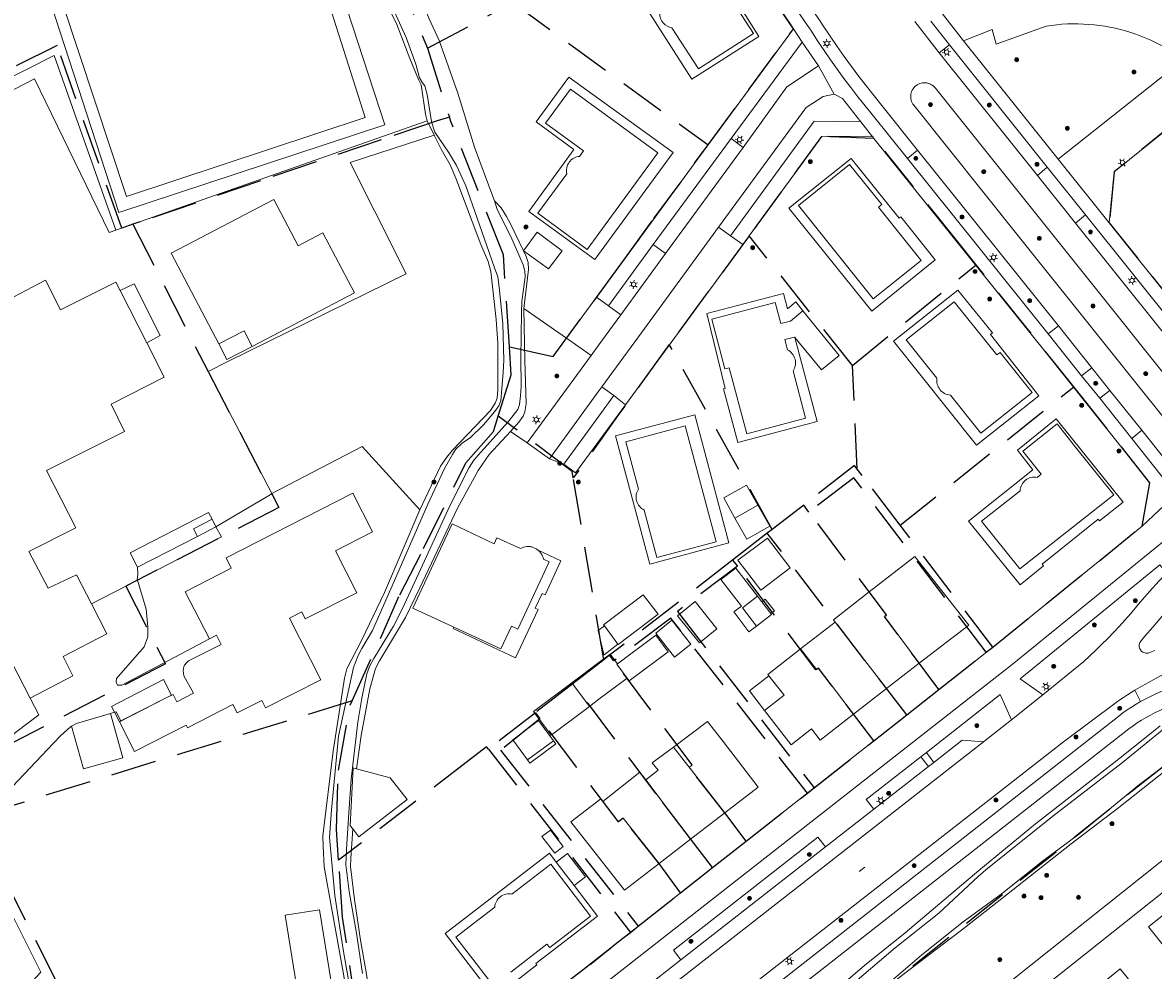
# Model space of a CAD drawing. Header units: metres. Extents: x 89872 to 94585, y 463299 to 469000.
# Tile 143 of 256: x 91420 to 91577, y 465368 to 465500. Entities that reach past the tile are written whole.
import ezdxf
from ezdxf.enums import TextEntityAlignment as Align

# ---------------------------------------------------------------- set-up
doc = ezdxf.new("R2010")
doc.units = ezdxf.units.M
doc.linetypes.add('HIDDEN', pattern=[9.525, 6.35, -3.175])
doc.layers.get('0').update_dxf_attribs({"linetype": 'CONTINUOUS'})
for name, color, linetype, lineweight in [('B-WE-GR-BEPLANTING_CULTUUR-G', 251, 'CONTINUOUS', 13), ('B-WE-GR-BOOM-S', 251, 'CONTINUOUS', 13), ('B-WE-IE-TERREINAFSCHEIDING-G', 251, 'CONTINUOUS', 13), ('B-WE-KL-ET_LS_OV_LICHTMAST-S', 251, 'CONTINUOUS', 13), ('B-WE-OG-TOPOGRAFIE_BEBOUWING-GV', 251, 'CONTINUOUS', 13), ('B-WE-OG-TOPOGRAFIE_BEBOUWING_LUIFEL-GV', 251, 'CONTINUOUS', 13), ('B-WE-OG-TOPOGRAFIE_HUISNUMMER-T25', 251, 'CONTINUOUS', 13), ('B-WE-OG-TOPOGRAFIE_STRAATNAAM-T18', 251, 'CONTINUOUS', 13), ('B-WE-OG-TOPOGRAFIE_WATER-GV', 251, 'CONTINUOUS', 13), ('B-WE-VH-VERHARDING-GV', 251, 'CONTINUOUS', 13), ('B_OVERBOUWLIJN_LIJN_1', 251, 'CONTINUOUS', 13), ('K_BALUSTRADE_0', 251, 'CONTINUOUS', 13), ('Percelen', 10, 'HIDDEN', 25)]:
    doc.layers.add(name, color=color, linetype=linetype, lineweight=lineweight)
doc.styles.get("Standard").update_dxf_attribs({"font": 'isocp.shx'})

# ---------------------------------------------------------------- blocks, each defined once
blk = doc.blocks.new('Q_LICHTMAST')
for points in [[(-0.26, 0.15), (-0.52, 0.3)], [(0, 0.3), (0, 0.6)], [(0.26, 0.15), (0.52, 0.3)], [(-0.26, -0.15), (-0.52, -0.3)], [(0, -0.3), (0, -0.6)], [(0.26, -0.15), (0.52, -0.3)]]:
    blk.add_lwpolyline(points)
blk.add_circle((0, 0), 0.3)
blk = doc.blocks.new('Q_BOOM')
for radius in [0.27, 0.18, 0.09]:
    blk.add_circle((0, 0), radius)

msp = doc.modelspace()

# ---------------------------------------------------------------- linework, layer by layer
at = {"layer": 'B-WE-GR-BEPLANTING_CULTUUR-G'}
for p, q in [((91528.21, 465497.09), (91518.37, 465483.7)), ((91530.47, 465493.79), (91528.21, 465497.09)), ((91465.51, 465480.37), (91477.16, 465484.19)), ((91518.37, 465483.7), (91520.01, 465482.45)), ((91516.62, 465471.39), (91518.27, 465470.21)), ((91575.18, 465405.55), (91574.4, 465407.13))]:
    msp.add_line(p, q, dxfattribs=at)
for points in [[(91520.01, 465482.45), (91526.08, 465490.9), (91530.47, 465493.79)], [(91532.66, 465489.87), (91531.15, 465489.55), (91528.77, 465488.03), (91516.62, 465471.39)], [(91536.37, 465486.03), (91533.8, 465489.25), (91532.66, 465489.87)], [(91518.27, 465470.21), (91529.87, 465486.11), (91536.37, 465486.03)], [(91468.83, 465473.78), (91473.27, 465464.94), (91448.5, 465452.78), (91445.77, 465451.38), (91454.6, 465434.44)], [(91446.87, 465429.8), (91447.64, 465428.4), (91435.97, 465422.4)]]:
    msp.add_lwpolyline(points, dxfattribs=at)
at = {"layer": 'B-WE-IE-TERREINAFSCHEIDING-G'}
for p, q in [((91465.51, 465480.37), (91468.83, 465473.78)), ((91495.52, 465455.98), (91489.58, 465460.13)), ((91487.75, 465443.06), (91490.03, 465441.49)), ((91493.13, 465439.24), (91495.12, 465438.51)), ((91432.21, 465403.9), (91432.78, 465404.07))]:
    msp.add_line(p, q, dxfattribs=at)
for points in [[(91434.46, 465475.67), (91467.56, 465486.62), (91456.91, 465520.06), (91423.43, 465508.98), (91434.46, 465475.67)], [(91432.99, 465471), (91432.05, 465470.67), (91421.67, 465492.01), (91406.24, 465484.04)], [(91454.6, 465434.44), (91467.15, 465440.94), (91475.17, 465432.19)], [(91435.99, 465424.22), (91436, 465423.23), (91435.95, 465422.45), (91435.97, 465422.4)], [(91445.95, 465414.25), (91433.79, 465407.84), (91433.18, 465407.84), (91433, 465408.24), (91433.07, 465408.75), (91436.88, 465413.14), (91437.43, 465414.56), (91437.39, 465415.92), (91437.19, 465418.36), (91435.97, 465422.4)], [(91421.08, 465406.04), (91422.29, 465403.71), (91410.4, 465394.74), (91405.06, 465391), (91396.25, 465401.78), (91394.5, 465403.22), (91391.49, 465401.72)], [(91432.78, 465404.07), (91433, 465404.13), (91433.67, 465402.86)], [(91438.51, 465325.75), (91436.29, 465329.79), (91436.08, 465330.45), (91435.89, 465331.13), (91435.72, 465331.8), (91435.57, 465332.49), (91435.45, 465333.18), (91435.35, 465333.87), (91435.27, 465334.56), (91435.34, 465338.2), (91437.84, 465339.24), (91424.37, 465365.46), (91421.06, 465361.84), (91419.19, 465364.35), (91422.54, 465368.01), (91414.87, 465383.28), (91412.25, 465381.84), (91410.39, 465385.13), (91424.32, 465399.78), (91425.31, 465400.81), (91426.66, 465402.04), (91426.84, 465402.14)]]:
    msp.add_lwpolyline(points, dxfattribs=at)
at = {"layer": 'B-WE-OG-TOPOGRAFIE_BEBOUWING-GV'}
for p, q in [((91447.26, 465455.19), (91450.76, 465457.02)), ((91527.19, 465456.15), (91527.22, 465456.11)), ((91523.73, 465429.92), (91522.08, 465432.83)), ((91446.87, 465429.8), (91446.33, 465430.87)), ((91518.87, 465431), (91520.52, 465428.1)), ((91444.29, 465428.48), (91446.87, 465429.8)), ((91520.52, 465428.1), (91523.73, 465429.92)), ((91522.6, 465419.41), (91522.02, 465420.17)), ((91474.19, 465418.54), (91479.88, 465415.89)), ((91513.37, 465419.43), (91510.93, 465417.47)), ((91523.86, 465417.76), (91522.6, 465419.41)), ((91500.66, 465416.21), (91500.77, 465416.06)), ((91507.89, 465415.07), (91510.48, 465411.74)), ((91532.81, 465416.59), (91528, 465412.86)), ((91539.91, 465407.35), (91532.81, 465416.59)), ((91539.91, 465407.35), (91544.47, 465410.89)), ((91503.93, 465408.82), (91504.23, 465408.42)), ((91535.34, 465403.79), (91530.47, 465410.19)), ((91496.25, 465408.16), (91498.7, 465404.89)), ((91535.34, 465403.79), (91539.91, 465407.35)), ((91439.86, 465406.01), (91433.67, 465402.86)), ((91433.67, 465402.86), (91433.48, 465402.76)), ((91517.48, 465390.12), (91510.34, 465399.24)), ((91512.74, 465386.46), (91506.53, 465394.67)), ((91512.74, 465386.46), (91517.48, 465390.12)), ((91508.35, 465383.07), (91512.74, 465386.46)), ((91495.67, 465384.46), (91494.09, 465383.25)), ((91498.15, 465381.23), (91495.67, 465384.46)), ((91496.57, 465380.01), (91498.15, 465381.23))]:
    msp.add_line(p, q, dxfattribs=at)
for points in [[(91450.76, 465457.02), (91451.89, 465454.86), (91466.07, 465462.29), (91461.7, 465470.63), (91458.25, 465468.82), (91454.9, 465475.24), (91440.66, 465467.79), (91447.26, 465455.19)], [(91489.56, 465468.14), (91493.03, 465465.6), (91494.9, 465468.14), (91491.42, 465470.7), (91489.56, 465468.14)], [(91433.57, 465462.63), (91432.98, 465463.79), (91425.28, 465459.93), (91423.21, 465464.05), (91417.95, 465461.28)], [(91527.22, 465456.11), (91530.88, 465451.6), (91533.34, 465453.6), (91528.33, 465459.78)], [(91525.82, 465455.8), (91527.19, 465456.15), (91527.19, 465456.15)], [(91429.59, 465419.11), (91427.53, 465423.13), (91423.57, 465421.29), (91420.9, 465426.4), (91427.41, 465429.65), (91423.37, 465437.64), (91434.15, 465443.04), (91432.32, 465446.85), (91439.66, 465450.58), (91437.26, 465455.37)], [(91433.48, 465402.76), (91435.58, 465398.64), (91442.73, 465402.29), (91442.92, 465401.92), (91449.22, 465405.13), (91449.81, 465403.98), (91453.21, 465405.71), (91453.74, 465404.67), (91461.41, 465408.57), (91457.05, 465417.12), (91458.76, 465417.99), (91459.26, 465417.02), (91466.43, 465420.67), (91463.46, 465426.49), (91468.61, 465429.11), (91465.88, 465434.48), (91448.26, 465425.51), (91448.99, 465424.06), (91442.61, 465420.81), (91445.95, 465414.25)], [(91491.59, 465426.55), (91491.5, 465426.63), (91491.31, 465426.76), (91491.11, 465426.87), (91490.9, 465426.95), (91490.68, 465427.02), (91490.57, 465427.04), (91490.45, 465427.06), (91490.23, 465427.07), (91490, 465427.07), (91489.77, 465427.04), (91489.55, 465426.98), (91489.34, 465426.9), (91489.13, 465426.8), (91485.86, 465428.3), (91485.47, 465427.46), (91479.63, 465430.22), (91474.19, 465418.54)], [(91522.49, 465421.04), (91526.57, 465424.13), (91523.39, 465428.23), (91519.28, 465425.18), (91522.49, 465421.04)], [(91544.47, 465410.89), (91551.34, 465416.14), (91543.85, 465425.71), (91537.53, 465420.77)], [(91412.56, 465422.49), (91421.08, 465406.04)], [(91502.64, 465413.52), (91502.68, 465413.48), (91508.21, 465417.68), (91506.14, 465420.38), (91500.66, 465416.21)], [(91523.86, 465417.76), (91524.38, 465418.15), (91523.07, 465419.77), (91522.6, 465419.41)], [(91537.53, 465420.77), (91532.57, 465416.89), (91532.81, 465416.59)], [(91537.53, 465420.77), (91539.94, 465417.58), (91539.65, 465417.35), (91544.47, 465410.89)], [(91421.08, 465406.04), (91426.98, 465409.13), (91425.64, 465411.79), (91431.72, 465414.97), (91429.59, 465419.11)], [(91510.93, 465417.47), (91513.95, 465413.7), (91516.39, 465415.65), (91513.37, 465419.43)], [(91510.48, 465411.74), (91512.75, 465413.51), (91510.15, 465416.84), (91507.89, 465415.07)], [(91521.89, 465416.03), (91523.97, 465417.62), (91523.86, 465417.76)], [(91445.95, 465414.25), (91446.93, 465414.75), (91447.58, 465413.47), (91443.05, 465411.2), (91442.76, 465410.92), (91442.52, 465410.63), (91442.39, 465410.4), (91442.3, 465409.87), (91442.42, 465409.11), (91443.73, 465406.71), (91441.43, 465405.53), (91440.91, 465406.55), (91439.86, 465406.01)], [(91504.23, 465408.42), (91509.63, 465412.48), (91507.89, 465414.78), (91502.57, 465410.78)], [(91502.57, 465410.78), (91501.55, 465412.14), (91500, 465410.97), (91496.25, 465408.16)], [(91528, 465412.86), (91527.96, 465412.82), (91523.47, 465409.33), (91525.71, 465406.45)], [(91530.47, 465410.19), (91530.21, 465410.02), (91528, 465412.86)], [(91502.57, 465410.78), (91502.5, 465410.73), (91503.93, 465408.82)], [(91498.7, 465404.89), (91500, 465405.87), (91503.93, 465408.82)], [(91496.25, 465408.16), (91490.93, 465404.16), (91493.38, 465400.9), (91498.7, 465404.89)], [(91639.19, 465383.01), (91618.75, 465408.44), (91576.26, 465374.28), (91596.7, 465348.86)], [(91522.98, 465404.33), (91526.69, 465399.56), (91529.5, 465401.75), (91530.71, 465400.19), (91535.34, 465403.79)], [(91426.84, 465402.14), (91428.5, 465396.21), (91433.93, 465397.73), (91432.21, 465403.9)], [(91432.21, 465403.9), (91427.52, 465402.5), (91426.84, 465402.14)], [(91493.69, 465400.11), (91491.62, 465402.91), (91488.05, 465400.23), (91490.1, 465397.46)], [(91517.23, 465400.01), (91515.06, 465402.79), (91510.34, 465399.24)], [(91517.48, 465390.12), (91522.11, 465393.69), (91517.23, 465400.01)], [(91510.34, 465399.24), (91507.41, 465397.04), (91508.22, 465396.02), (91506.53, 465394.67)], [(91466.38, 465396.24), (91465.91, 465396.37), (91465.51, 465388.29), (91465.84, 465387.87)], [(91465.84, 465387.87), (91466.7, 465386.76), (91473.38, 465391.94), (91471.03, 465394.96), (91466.38, 465396.24)], [(91506.53, 465394.67), (91505.67, 465395.75), (91500.56, 465391.68)], [(91500.56, 465391.68), (91500.27, 465392.06), (91496.11, 465388.86), (91503.57, 465379.38), (91508.35, 465383.07)], [(91508.35, 465383.07), (91503.37, 465389.37), (91502.72, 465388.84), (91500.56, 465391.68)], [(91494.09, 465383.25), (91494.09, 465383.25), (91496.56, 465380.01), (91496.57, 465380.01)], [(91458.07, 465365.88), (91462.83, 465366.63), (91461.25, 465376.64), (91456.49, 465375.89), (91458.07, 465365.88)], [(91572.36, 465368.47), (91559.12, 465357.7), (91577.38, 465350.56), (91583.18, 465355.06), (91572.36, 465368.47)]]:
    msp.add_lwpolyline(points, dxfattribs=at)
at = {"layer": 'B-WE-OG-TOPOGRAFIE_BEBOUWING_LUIFEL-GV'}
for p, q in [((91508.19, 465481.72), (91496.06, 465490.56)), ((91500, 465470.51), (91508.19, 465481.72)), ((91544.72, 465466.79), (91538.81, 465474.18)), ((91437.26, 465455.37), (91433.57, 465462.63)), ((91527.19, 465456.15), (91525.82, 465455.8)), ((91566.15, 465440.89), (91563.6, 465444.09)), ((91503.75, 465441.61), (91505.51, 465435.04)), ((91522.08, 465432.83), (91518.87, 465431)), ((91446.33, 465430.87), (91445.85, 465431.79)), ((91435.99, 465424.22), (91444.29, 465428.48)), ((91500.77, 465416.06), (91499.9, 465415.43)), ((91500.77, 465416.06), (91502.64, 465413.52)), ((91433.48, 465402.76), (91439.86, 465406.01)), ((91520.89, 465407.03), (91522.98, 465404.33)), ((91525.71, 465406.45), (91522.98, 465404.33)), ((91432.35, 465404.87), (91432.78, 465404.07)), ((91432.78, 465404.07), (91433.48, 465402.76)), ((91490.1, 465397.46), (91493.69, 465400.11)), ((91490.1, 465397.46), (91490.43, 465397.01)), ((91494.09, 465383.25), (91493.13, 465384.49)), ((91498.86, 465375.75), (91493.33, 465382.98)), ((91496.57, 465380.01), (91494.09, 465383.25))]:
    msp.add_line(p, q, dxfattribs=at)
for points in [[(91504.27, 465508.21), (91503.03, 465507.41), (91512.9, 465491.95), (91522.18, 465497.88), (91516.56, 465506.9), (91516.76, 465507.04), (91512.61, 465513.55), (91507.89, 465510.53)], [(91504.27, 465508.21), (91504.85, 465507.33), (91508.52, 465501.61), (91508.48, 465501.4), (91508.45, 465501.2), (91508.45, 465500.99), (91508.47, 465500.78), (91508.51, 465500.57), (91508.57, 465500.38), (91508.65, 465500.18), (91508.75, 465500), (91508.97, 465499.71), (91509.22, 465499.48), (91509.51, 465499.29), (91509.82, 465499.16), (91510.15, 465499.08), (91513.82, 465493.37), (91521.48, 465498.27), (91520.37, 465500), (91517.63, 465504.28), (91517.11, 465503.95), (91512.01, 465511.94), (91508.46, 465509.65), (91507.89, 465510.53)], [(91490.27, 465473.59), (91499.43, 465466.9), (91510.33, 465481.77), (91495.83, 465492.25), (91491.28, 465486.01), (91496.51, 465482.19), (91490.27, 465473.59)], [(91496.06, 465490.56), (91492.59, 465485.82), (91497.86, 465481.98), (91497.32, 465481.23), (91497.11, 465481.2), (91496.9, 465481.15), (91496.7, 465481.07), (91496.51, 465480.98), (91496.33, 465480.87), (91496.17, 465480.73), (91496.02, 465480.58), (91495.88, 465480.42), (91495.77, 465480.24), (91495.67, 465480.05), (91495.6, 465479.86), (91495.54, 465479.65), (91495.51, 465479.44), (91495.5, 465479.23), (91495.51, 465479.02), (91495.55, 465478.81), (91491.55, 465473.33), (91498.4, 465468.32), (91500, 465470.51)], [(91535, 465480.96), (91526.38, 465474.02), (91537.86, 465459.75), (91546.66, 465466.85), (91541.9, 465472.84), (91541.69, 465472.64), (91535, 465480.96)], [(91538.81, 465474.18), (91539.25, 465474.56), (91534.8, 465480.1), (91527.69, 465474.4)], [(91527.69, 465474.4), (91538.07, 465461.44), (91544.72, 465466.79)], [(91437.26, 465455.37), (91439.14, 465456.36), (91435.52, 465463.55), (91433.57, 465462.63)], [(91528.33, 465459.78), (91527.32, 465461.02), (91526.17, 465460.09), (91525.62, 465462.19), (91514.98, 465459.41), (91517.55, 465449.03), (91517.32, 465448.97), (91519.28, 465441.5), (91530.3, 465444.44), (91527.22, 465456.11)], [(91554.37, 465456.52), (91554.62, 465456.72), (91549.83, 465462.66), (91540.89, 465455.6), (91552.41, 465441.16), (91561.07, 465448), (91554.37, 465456.52)], [(91528.33, 465459.78), (91526.6, 465458.38), (91525.24, 465458.02), (91524.47, 465460.95), (91515.68, 465458.64), (91517.49, 465451.76), (91518.07, 465451.9), (91520.52, 465442.74)], [(91549.32, 465461.06), (91542.67, 465455.76), (91546.91, 465450.44), (91546.89, 465450.24), (91546.89, 465450.03), (91546.92, 465449.82), (91546.96, 465449.61), (91547.03, 465449.41), (91547.11, 465449.22), (91547.22, 465449.04), (91547.34, 465448.87), (91547.48, 465448.71), (91547.63, 465448.57), (91547.8, 465448.44), (91547.98, 465448.33), (91548.17, 465448.24), (91548.37, 465448.17), (91548.57, 465448.12), (91548.78, 465448.09), (91553, 465442.79), (91560.12, 465448.47), (91555.69, 465454.03)], [(91555.69, 465454.03), (91555.21, 465453.67), (91549.32, 465461.06)], [(91527.22, 465456.11), (91527.21, 465456.16), (91527.19, 465456.15)], [(91526.95, 465451.47), (91527.06, 465451.65), (91527.15, 465451.84), (91527.22, 465452.04), (91527.27, 465452.25), (91527.29, 465452.46), (91527.29, 465452.67), (91527.27, 465452.89), (91527.23, 465453.09), (91527.17, 465453.29), (91527.08, 465453.49), (91526.97, 465453.67), (91526.85, 465453.84), (91526.71, 465454), (91526.55, 465454.14), (91526.38, 465454.27), (91526.19, 465454.37), (91525.82, 465455.8)], [(91520.52, 465442.74), (91528.67, 465444.89), (91526.95, 465451.47)], [(91502.31, 465442.43), (91507.06, 465424.62), (91518.06, 465427.58), (91513.3, 465445.36), (91502.31, 465442.43)], [(91505.51, 465435.04), (91505.4, 465434.85), (91505.31, 465434.66), (91505.24, 465434.46), (91505.2, 465434.25), (91505.18, 465434.04), (91505.18, 465433.83), (91505.2, 465433.62), (91505.24, 465433.41), (91505.31, 465433.21), (91505.39, 465433.02), (91505.5, 465432.83), (91505.62, 465432.66), (91505.77, 465432.51), (91505.93, 465432.37), (91506.1, 465432.24), (91506.28, 465432.14), (91508.04, 465425.57), (91516.26, 465427.75), (91511.96, 465443.81), (91503.75, 465441.61)], [(91561.53, 465424.61), (91569.31, 465430.86), (91569.49, 465430.64), (91572.77, 465433.25), (91563.48, 465444.79), (91558.09, 465440.44), (91560.23, 465437.74), (91551.32, 465430.59), (91558.47, 465421.75), (91561.71, 465424.38), (91561.53, 465424.61)], [(91563.6, 465444.09), (91558.83, 465440.3), (91561.4, 465437.14), (91560.81, 465436.68), (91560.6, 465436.71), (91560.39, 465436.71), (91560.18, 465436.7), (91559.97, 465436.66), (91559.77, 465436.59), (91559.57, 465436.51), (91559.39, 465436.41), (91559.22, 465436.29), (91559.06, 465436.15), (91558.91, 465435.99), (91558.79, 465435.82), (91558.68, 465435.64), (91558.59, 465435.44), (91558.53, 465435.24), (91558.48, 465435.04), (91558.46, 465434.82), (91553.12, 465430.61), (91558.42, 465423.96), (91571.45, 465434.23), (91566.15, 465440.89)], [(91522.08, 465432.83), (91520.49, 465435.61), (91517.36, 465433.83), (91518.87, 465431)], [(91445.85, 465431.79), (91445.75, 465431.74), (91434.97, 465426.21), (91435.99, 465424.22)], [(91446.33, 465430.87), (91443.74, 465429.55), (91444.29, 465428.48)], [(91479.88, 465415.89), (91486.39, 465412.86), (91487.86, 465416.04), (91488.76, 465415.62), (91493.12, 465424.93), (91492.31, 465425.3), (91492.26, 465425.53), (91492.18, 465425.74), (91492.09, 465425.95), (91491.97, 465426.14), (91491.83, 465426.32), (91491.67, 465426.48), (91491.59, 465426.55)], [(91492.13, 465420.56), (91492.53, 465420.38), (91494.73, 465425.07), (91491.59, 465426.55)], [(91522.02, 465420.17), (91519.02, 465424.09), (91516.95, 465422.51), (91519.78, 465418.81), (91518.71, 465417.99), (91520.82, 465415.22), (91521.89, 465416.03)], [(91479.88, 465415.89), (91479.77, 465415.68), (91488.42, 465411.62), (91491.57, 465418.34), (91491.17, 465418.53), (91492.13, 465420.56)], [(91522.02, 465420.17), (91519.94, 465418.58), (91521.89, 465416.03)], [(91499.9, 465415.43), (91500.71, 465412.11), (91500.76, 465412.04), (91502.64, 465413.52)], [(91525.71, 465406.45), (91523.61, 465409.14), (91520.89, 465407.03)], [(91439.86, 465406.01), (91440.69, 465406.44), (91439.59, 465408.6), (91432.35, 465404.87)], [(91490.43, 465397.01), (91494.02, 465399.67), (91493.69, 465400.11)], [(91493.91, 465384.5), (91495.06, 465385.44), (91493.3, 465387.72), (91492.1, 465386.84), (91493.91, 465384.5)], [(91493.13, 465384.49), (91478.66, 465373.36), (91485.5, 465364.45), (91491.39, 465369.01), (91491.24, 465369.21), (91499.81, 465375.78), (91496.57, 465380.01)], [(91493.33, 465382.98), (91487.94, 465378.84), (91487.73, 465378.87), (91487.52, 465378.88), (91487.31, 465378.87), (91487.1, 465378.83), (91486.89, 465378.77), (91486.69, 465378.69), (91486.51, 465378.59), (91486.33, 465378.46), (91486.17, 465378.33), (91486.02, 465378.17), (91485.89, 465378), (91485.78, 465377.82), (91485.69, 465377.63), (91485.62, 465377.42), (91485.57, 465377.22), (91485.55, 465377), (91482.62, 465374.76), (91480.15, 465372.87), (91485.32, 465366.12)], [(91487.79, 465368.01), (91492.79, 465371.87), (91493.2, 465371.41), (91498.86, 465375.75)]]:
    msp.add_lwpolyline(points, dxfattribs=at)
at = {"layer": 'B-WE-OG-TOPOGRAFIE_STRAATNAAM-T18'}
msp.add_line((91536.12, 465381.97), (91536.91, 465382.59), dxfattribs=at)
at = {"layer": 'B-WE-OG-TOPOGRAFIE_WATER-GV'}
msp.add_line((91476.17, 465486.18), (91477.16, 465484.19), dxfattribs=at)
for points in [[(91485.5, 465475.08), (91485.31, 465475.67), (91482.74, 465482.5), (91480.43, 465490.01), (91477.82, 465497.31), (91476.47, 465500.31), (91474.29, 465505.62), (91472.76, 465509.04), (91469.93, 465515.95), (91467.79, 465521.01), (91465.73, 465525.85), (91464.59, 465528.5)], [(91462.36, 465523.74), (91463.43, 465521.47), (91464.66, 465517.8), (91467.27, 465511.39), (91469.29, 465505.79), (91469.8, 465504.07), (91471.98, 465499.56), (91473.79, 465494.81), (91474.98, 465491.89), (91475.33, 465491.14), (91475.96, 465487.11), (91476.17, 465486.18)], [(91479.67, 465439.85), (91480.1, 465440.56), (91481.08, 465441.46), (91482.13, 465442.17), (91483.97, 465443.99), (91485.5, 465445.79), (91486.1, 465446.61), (91486.39, 465447.3), (91486.7, 465451.27), (91486.82, 465452.89), (91486.69, 465458.02), (91486.18, 465463.1), (91485.97, 465464.5), (91485.53, 465465.78), (91484.42, 465468.96), (91481.53, 465477.13), (91480.23, 465479.98), (91479.15, 465481.83), (91477.26, 465484.58), (91477.06, 465485.13), (91476.77, 465486.07), (91476.16, 465489.8), (91475.87, 465491.02), (91475.54, 465491.45), (91475.09, 465492.15), (91474.6, 465494.02), (91473.27, 465497.75), (91471.65, 465501.3)], [(91477.16, 465484.19), (91478.12, 465482.24), (91479.38, 465480.07), (91480.15, 465478.22), (91483.64, 465468.99), (91484.64, 465466.62), (91485, 465465.27), (91485.74, 465458.58), (91485.96, 465455.32)], [(91485.5, 465475.08), (91485.9, 465473.87), (91487.8, 465470.11), (91489.5, 465466.2), (91489.71, 465465.32), (91489.78, 465464.52), (91489.3, 465461.11), (91489.25, 465459.53), (91489.16, 465453.23), (91489.2, 465449.28), (91489.15, 465448), (91489, 465446.79), (91488.76, 465446.08), (91487.42, 465444.37), (91483.61, 465440.16), (91482.63, 465439.05), (91482.01, 465438.06), (91479.36, 465432.8), (91472.77, 465418.48), (91471.49, 465416.04), (91468.78, 465411.51), (91468.16, 465410.42), (91467.79, 465409.4), (91467.13, 465406.03), (91466.54, 465402.71), (91465.62, 465394.77), (91465.3, 465390.09), (91464.97, 465385.08), (91464.91, 465382.89), (91465.34, 465379.18), (91466.35, 465373.4), (91467.22, 465367.81)], [(91489.56, 465468.14), (91487.73, 465471.88), (91487.18, 465472.87), (91486.45, 465474.07), (91485.5, 465475.08)], [(91489.58, 465460.13), (91490.26, 465465.52), (91490.2, 465466.48), (91489.93, 465467.33), (91489.56, 465468.14)], [(91487.75, 465443.06), (91488.91, 465444.32), (91489.49, 465445.18), (91489.73, 465445.77), (91489.9, 465446.86), (91489.72, 465452.92), (91489.58, 465460.13)], [(91485.96, 465455.32), (91485.97, 465448.86), (91485.87, 465447.69), (91485.62, 465446.98), (91484.98, 465445.94), (91479.67, 465440.46), (91478.92, 465439.46), (91478.04, 465438.21), (91475.17, 465432.19)], [(91466.38, 465396.24), (91467, 465400.83), (91468.21, 465407.32), (91469.01, 465410.14), (91469.56, 465411.23), (91473.19, 465417.22), (91475.14, 465421.34), (91480.4, 465432.42), (91483.24, 465437.63), (91484.8, 465439.83), (91487.75, 465443.06)], [(91465.33, 465366.37), (91464.5, 465371.15), (91463.36, 465378.62), (91462.62, 465386.69), (91462.91, 465390.51), (91463.87, 465400.75), (91465.94, 465410.29), (91466.6, 465411.93), (91467.12, 465412.92), (91468.59, 465415.41), (91471.62, 465422.36), (91476.27, 465432.96), (91478.58, 465437.89), (91479.67, 465439.85)], [(91534.61, 465365.8), (91541.11, 465371.39), (91547.2, 465376.16), (91552.62, 465381.28), (91553.7, 465382.2), (91563.01, 465389.66), (91572.66, 465397.12), (91581.42, 465404.2), (91590.88, 465411.94), (91601.55, 465420.29), (91610, 465426.68), (91617.67, 465433.27), (91620.82, 465435.69)], [(91475.17, 465432.19), (91470.26, 465420.69), (91467.11, 465414.14), (91465.04, 465410.12), (91464.72, 465408.79), (91463.12, 465398.67), (91461.7, 465386.94), (91461.74, 465385.49), (91461.86, 465382.63), (91464.6, 465367.5), (91465.47, 465361.24), (91466.94, 465349.16), (91467.05, 465348.47)], [(91530.03, 465357.97), (91530.89, 465358.08), (91532.01, 465358.64), (91533.61, 465359.82), (91535.73, 465362.37), (91542.03, 465367.54), (91550.32, 465373.81), (91556.55, 465378.74), (91565.53, 465385.8), (91572.18, 465390.83), (91577.69, 465395.24), (91586.41, 465401.94), (91594.19, 465408.36), (91603.42, 465415.99), (91611.49, 465422.18), (91617.97, 465427.49), (91620.38, 465429.28), (91621.57, 465429.63)], [(91577.88, 465402.19), (91572.31, 465397.72), (91560.61, 465388.57), (91552.73, 465382.1), (91542.51, 465373.46), (91536.85, 465368.91), (91531.42, 465364.23), (91528.39, 465361.54), (91528.1, 465360.97), (91528.05, 465360.35), (91528.52, 465359.35), (91529.35, 465358.28), (91530.03, 465357.97)], [(91580.65, 465398.28), (91575.04, 465394.06), (91566.77, 465387.24), (91561.57, 465383.42), (91555.82, 465378.82), (91550.56, 465374.97), (91544.83, 465370.42), (91540.6, 465366.78)], [(91467.05, 465348.47), (91467.33, 465346.54), (91467.66, 465346.33), (91468.35, 465346.44), (91469.31, 465346.89), (91469.66, 465347.29), (91470, 465348.24), (91470.05, 465351.64), (91468.86, 465360.15), (91467.76, 465367.72), (91466.93, 465372.43), (91466.09, 465378.09), (91465.52, 465382.68), (91465.57, 465383.75), (91465.84, 465387.87)]]:
    msp.add_lwpolyline(points, dxfattribs=at)
at = {"layer": 'B-WE-VH-VERHARDING-GV'}
for p, q in [((91550.62, 465497.27), (91546.73, 465502.25)), ((91547.22, 465495.6), (91543.84, 465499.97)), ((91546.08, 465500), (91548.64, 465496.72)), ((91516.72, 465484.94), (91527.02, 465498.95)), ((91527.02, 465498.95), (91528.21, 465497.09)), ((91548.64, 465496.72), (91547.22, 465495.6)), ((91562.21, 465479.74), (91548.64, 465496.72)), ((91550.62, 465497.27), (91563.76, 465480.83)), ((91547.22, 465495.6), (91560.86, 465478.59)), ((91530.47, 465493.79), (91532.66, 465489.87)), ((91476.17, 465486.18), (91432.99, 465471)), ((91536.37, 465486.03), (91538.18, 465483.72)), ((91518.37, 465483.7), (91507.54, 465469)), ((91509.26, 465467.74), (91520.01, 465482.45)), ((91544.22, 465482.08), (91542.83, 465480.94)), ((91563.77, 465457.7), (91544.22, 465482.08)), ((91542.83, 465480.94), (91562.34, 465456.58)), ((91560.86, 465478.59), (91562.21, 465479.74)), ((91562.21, 465479.74), (91567.53, 465473.1)), ((91570.83, 465472.02), (91563.76, 465480.83)), ((91566.14, 465471.98), (91560.86, 465478.59)), ((91567.53, 465473.1), (91566.14, 465471.98)), ((91566.14, 465471.98), (91583.18, 465450.7)), ((91584.55, 465451.83), (91567.53, 465473.1)), ((91519.99, 465468.98), (91518.27, 465470.21)), ((91507.54, 465469), (91501.32, 465460.48)), ((91509.26, 465467.74), (91507.54, 465469)), ((91519.99, 465468.98), (91515.98, 465463.53)), ((91503.04, 465459.24), (91509.26, 465467.74)), ((91515.98, 465463.53), (91503.72, 465446.74)), ((91495.52, 465455.98), (91499.69, 465461.68)), ((91501.32, 465460.48), (91499.69, 465461.68)), ((91501.32, 465460.48), (91503.04, 465459.24)), ((91562.34, 465456.58), (91563.77, 465457.7)), ((91563.77, 465457.7), (91568.41, 465451.87)), ((91498.92, 465453.59), (91495.52, 465455.98)), ((91567, 465450.76), (91562.34, 465456.58)), ((91490.03, 465441.49), (91498.92, 465453.59)), ((91568.41, 465451.87), (91567, 465450.76)), ((91570.91, 465448.75), (91568.41, 465451.87)), ((91567, 465450.76), (91569.51, 465447.65)), ((91500, 465445.19), (91502.06, 465448.02)), ((91502.06, 465448.02), (91500.42, 465449.25)), ((91503.72, 465446.74), (91502.06, 465448.02)), ((91569.51, 465447.65), (91570.91, 465448.75)), ((91570.91, 465448.75), (91575.35, 465443.21)), ((91573.97, 465442.08), (91569.51, 465447.65)), ((91495.12, 465438.51), (91500, 465445.19)), ((91575.35, 465443.21), (91573.97, 465442.08)), ((91573.97, 465442.08), (91579.11, 465435.6)), ((91493.13, 465439.24), (91490.03, 465441.49)), ((91551.65, 465362.39), (91630.28, 465424.97)), ((91633.07, 465422.69), (91553.95, 465359.75)), ((91557.26, 465403.03), (91561.62, 465406.5)), ((91553.4, 465399.95), (91557.26, 465403.03)), ((91545.46, 465398.5), (91544.69, 465397.89)), ((91545.75, 465396.54), (91544.69, 465397.89)), ((91545.46, 465398.5), (91546.48, 465397.11)), ((91538.14, 465390.6), (91545.75, 465396.54)), ((91546.48, 465397.11), (91545.75, 465396.54)), ((91538.14, 465390.6), (91531.45, 465385.39)), ((91511.4, 465369.72), (91531.45, 465385.39)), ((91511.4, 465369.72), (91506.42, 465365.82))]:
    msp.add_line(p, q, dxfattribs=at)
for points in [[(91527.02, 465498.95), (91526.31, 465500), (91523.74, 465503.81), (91522.37, 465505.88), (91521.02, 465507.96), (91519.68, 465510.05), (91518.37, 465512.15), (91517.07, 465514.26), (91515.79, 465516.38), (91514.54, 465518.52), (91513.29, 465520.66), (91512.07, 465522.82), (91510.87, 465524.99), (91509.68, 465527.16), (91508.51, 465529.35), (91507.37, 465531.55), (91504.15, 465537.76)], [(91546.73, 465502.25), (91565.01, 465509.04), (91577.33, 465506.93), (91587.14, 465501.2), (91588.07, 465500), (91591.5, 465495.61), (91591.13, 465495.28), (91591.35, 465495.05), (91571.49, 465479.08), (91570.83, 465472.02)], [(91526.55, 465506.18), (91530.69, 465500), (91531.14, 465499.33), (91532.1, 465497.9), (91533.07, 465496.49), (91534.05, 465495.09), (91535.06, 465493.7), (91536.09, 465492.33), (91537.13, 465490.97), (91538.2, 465489.62), (91539.28, 465488.29), (91544.22, 465482.08)], [(91542.83, 465480.94), (91537.94, 465487.04), (91536.94, 465488.27), (91535.95, 465489.52), (91534.98, 465490.78), (91534.02, 465492.06), (91533.08, 465493.34), (91532.16, 465494.64), (91531.25, 465495.95), (91530.36, 465497.27), (91529.49, 465498.6), (91528.54, 465500), (91525.03, 465505.18)], [(91578.8, 465496.23), (91576.58, 465497.35), (91575.9, 465497.65), (91575.21, 465497.93), (91574.51, 465498.19), (91573.81, 465498.42), (91573.1, 465498.64), (91572.38, 465498.83), (91571.66, 465499.01), (91570.93, 465499.16), (91570.2, 465499.29), (91569.47, 465499.4), (91568.73, 465499.49), (91567.99, 465499.56), (91567.25, 465499.6), (91566.5, 465499.62), (91565.76, 465499.63), (91565.02, 465499.61), (91564.27, 465499.57), (91563.54, 465499.5), (91562.8, 465499.42), (91562.06, 465499.31), (91555.16, 465496.83), (91554.56, 465498.84), (91550.62, 465497.27)], [(91563.76, 465480.83), (91580.26, 465493.94)], [(91544, 465491.04), (91543.85, 465490.91), (91543.72, 465490.76), (91543.6, 465490.6), (91543.49, 465490.42), (91543.41, 465490.24), (91543.35, 465490.05), (91543.3, 465489.85), (91543.28, 465489.65), (91543.28, 465489.45), (91543.3, 465489.25), (91543.34, 465489.05), (91543.4, 465488.86), (91543.48, 465488.68), (91543.58, 465488.5), (91543.7, 465488.34), (91558.2, 465470.22), (91582.72, 465439.57)], [(91585.71, 465441.94), (91561.14, 465472.65), (91546.7, 465490.71), (91546.57, 465490.86), (91546.42, 465491), (91546.26, 465491.12), (91546.09, 465491.22), (91545.91, 465491.31), (91545.72, 465491.37), (91545.52, 465491.42), (91545.32, 465491.44), (91545.12, 465491.45), (91544.92, 465491.43), (91544.72, 465491.39), (91544.53, 465491.33), (91544.35, 465491.25), (91544.17, 465491.15), (91544, 465491.04)], [(91505.92, 465470.19), (91513.74, 465480.89), (91516.72, 465484.94)], [(91538.18, 465483.72), (91530.94, 465483.98), (91519.99, 465468.98)], [(91576.18, 465434.42), (91576.45, 465435.94), (91562.06, 465453.94), (91538.18, 465483.72)], [(91570.83, 465472.02), (91590.14, 465447.87), (91594.1, 465447.56)], [(91499.69, 465461.68), (91505.59, 465469.75), (91505.92, 465470.19)], [(91500.42, 465449.25), (91505.5, 465456.18), (91512.98, 465466.44), (91516.62, 465471.39)], [(91503.04, 465459.24), (91500, 465455.07), (91498.92, 465453.59)], [(91500.42, 465449.25), (91500, 465448.67), (91493.13, 465439.24)], [(91503.72, 465446.74), (91500, 465441.71), (91496.76, 465437.29), (91495.12, 465438.51)], [(91579.99, 465437.38), (91579.96, 465437.42), (91575.35, 465443.21)], [(91467.06, 465343.43), (91470.25, 465346.05), (91470.89, 465347.16), (91500, 465370.08), (91555.08, 465413.43), (91575.4, 465429.92), (91576.18, 465434.42)], [(91452.1, 465330.02), (91453.17, 465330.58), (91454.23, 465331.16), (91455.29, 465331.75), (91456.33, 465332.37), (91457.37, 465332.99), (91458.39, 465333.64), (91459.41, 465334.29), (91460.41, 465334.97), (91462.28, 465336.28), (91465.58, 465338.84), (91500, 465365.78), (91557.38, 465410.69), (91579.2, 465428.46), (91581.91, 465430.66)], [(91578.77, 465423.42), (91577.83, 465424.54), (91558.47, 465408.7), (91561.62, 465406.5)], [(91561.62, 465406.5), (91567.3, 465411.12), (91568.95, 465412.71), (91569.8, 465413.51), (91570.64, 465414.33), (91571.46, 465415.17), (91572.27, 465416.02), (91573.06, 465416.88), (91573.83, 465417.76), (91575.13, 465419.33), (91576.43, 465420.85), (91577.78, 465422.33), (91578.8, 465423.38), (91578.77, 465423.42)], [(91578.91, 465418.27), (91576.9, 465415.89), (91575.77, 465414.63), (91575.09, 465413.77), (91575.03, 465413.63), (91575, 465413.48), (91574.99, 465413.33), (91575, 465413.17), (91575.03, 465413.02), (91575.08, 465412.88), (91575.16, 465412.74), (91575.25, 465412.62), (91575.36, 465412.51), (91575.48, 465412.42), (91575.62, 465412.35), (91575.76, 465412.3), (91575.91, 465412.27), (91576.07, 465412.26), (91576.22, 465412.27), (91577.14, 465412.64)], [(91586.15, 465413.97), (91585.5, 465413.47), (91584.83, 465412.98), (91584.16, 465412.5), (91583.47, 465412.05), (91582.77, 465411.61), (91582.06, 465411.19), (91581.34, 465410.78), (91580.61, 465410.4), (91580.36, 465410.28), (91579.34, 465409.8), (91578.33, 465409.31), (91577.33, 465408.79), (91576.35, 465408.26), (91575.37, 465407.71), (91574.4, 465407.13)], [(91575.18, 465405.55), (91575.82, 465405.89), (91576.47, 465406.23), (91577.13, 465406.54), (91577.8, 465406.84), (91578.47, 465407.11), (91578.75, 465407.22), (91579.22, 465407.43), (91579.67, 465407.66), (91580.12, 465407.92), (91580.55, 465408.19), (91580.97, 465408.48), (91581.38, 465408.79), (91586.87, 465413.07), (91586.15, 465413.97)], [(91574.4, 465407.13), (91573.88, 465406.81), (91573.35, 465406.47), (91572.83, 465406.14), (91572.31, 465405.79), (91571.79, 465405.44), (91564.49, 465399.95), (91521.77, 465366.61)], [(91557.26, 465403.03), (91555.71, 465406.53), (91545.46, 465398.5)], [(91521.77, 465366.61), (91522.17, 465364.36), (91572.14, 465403.55), (91572.73, 465403.98), (91573.32, 465404.4), (91573.93, 465404.8), (91574.55, 465405.18), (91575.18, 465405.55)], [(91579.15, 465404.9), (91578.49, 465404.62), (91577.84, 465404.33), (91577.19, 465404.02), (91576.56, 465403.69), (91575.94, 465403.34), (91575.32, 465402.97), (91574.72, 465402.59), (91574.13, 465402.19), (91573.56, 465401.77), (91522.39, 465361.67)], [(91485.32, 465346.75), (91500, 465358.22), (91553.4, 465399.95)], [(91546.48, 465397.11), (91550.44, 465400.2), (91553.4, 465399.95)], [(91544.69, 465397.89), (91537.1, 465391.95), (91538.14, 465390.6)], [(91531.45, 465385.39), (91530.37, 465386.71), (91510.37, 465371.06), (91511.4, 465369.72)]]:
    msp.add_lwpolyline(points, dxfattribs=at)
at = {"layer": 'B_OVERBOUWLIJN_LIJN_1'}
msp.add_lwpolyline([(91447.26, 465455.19), (91448.39, 465453.03), (91451.89, 465454.86)], dxfattribs=at)
at = {"layer": 'K_BALUSTRADE_0'}
for p, q in [((91424.41, 465495.24), (91391.06, 465478.42)), ((91432.99, 465471), (91424.41, 465495.24)), ((91435.97, 465422.4), (91429.59, 465419.11))]:
    msp.add_line(p, q, dxfattribs=at)
for points in [[(91458.27, 465522.5), (91470.32, 465485.6), (91433.38, 465473.45), (91421.46, 465510.19)], [(91454.6, 465434.44), (91454.63, 465434.38), (91446.87, 465429.8)]]:
    msp.add_lwpolyline(points, dxfattribs=at)
at = {"layer": 'Percelen'}
for p, q in [((91464.76, 465524.49), (91476.2, 465496.24)), ((91476.2, 465496.24), (91488.07, 465502.57)), ((91488.07, 465502.57), (91515.16, 465482.83)), ((91476.2, 465496.24), (91479.26, 465486.68)), ((91535.18, 465452.22), (91520.84, 465470.22)), ((91535.18, 465452.22), (91552.35, 465466.18)), ((91524.07, 465429.46), (91509.77, 465455.12)), ((91535.87, 465437.83), (91535.18, 465452.22)), ((91541.8, 465430.03), (91565.92, 465449.25)), ((91500.67, 465411.33), (91496.45, 465436.59)), ((91528.43, 465432.83), (91524.07, 465429.46)), ((91529.16, 465431.86), (91528.43, 465432.83)), ((91524.07, 465429.46), (91523.38, 465428.93)), ((91554.67, 465413.1), (91541.8, 465430.03)), ((91554.67, 465413.1), (91575.4, 465429.92)), ((91523.38, 465428.93), (91518.57, 465425.2)), ((91542.72, 465403.7), (91523.38, 465428.93)), ((91518.57, 465425.2), (91501.5, 465411.98)), ((91518.57, 465425.2), (91519.23, 465424.34)), ((91501.5, 465411.98), (91500.67, 465411.33)), ((91502.09, 465411.2), (91501.5, 465411.98)), ((91547.2, 465407.23), (91553.77, 465412.4)), ((91553.77, 465412.4), (91554.67, 465413.1)), ((91500.67, 465411.33), (91496.43, 465408.05)), ((91496.43, 465408.05), (91491.19, 465404)), ((91542.72, 465403.7), (91547.2, 465407.23)), ((91491.19, 465404), (91484.69, 465398.96)), ((91491.19, 465404), (91491.83, 465403.16)), ((91538.15, 465400.1), (91542.72, 465403.7)), ((91529.88, 465393.59), (91538.15, 465400.1)), ((91484.69, 465398.96), (91504.38, 465373.52)), ((91528.94, 465392.85), (91529.88, 465393.59)), ((91520.45, 465386.17), (91528.94, 465392.85)), ((91515.79, 465382.5), (91520.45, 465386.17)), ((91511.35, 465379.01), (91515.79, 465382.5)), ((91505.47, 465374.38), (91511.35, 465379.01)), ((91504.38, 465373.52), (91505.47, 465374.38))]:
    msp.add_line(p, q, dxfattribs=at)
for points in [[(91515.16, 465482.83), (91527.02, 465498.95), (91524.18, 465503.11), (91518.7, 465511.51), (91516.23, 465515.72), (91515.37, 465517.11)], [(91435.33, 465471.8), (91433.78, 465471.25), (91424.81, 465496.63), (91376.12, 465472.32)], [(91591.71, 465495.34), (91591.35, 465495.05), (91587.54, 465492), (91583.05, 465488.38), (91580.3, 465486.19), (91571.49, 465479.08), (91570.83, 465472.02), (91580.17, 465460.34)], [(91479.26, 465486.68), (91477.58, 465486.16), (91469.8, 465483.54), (91453.03, 465477.83), (91436.29, 465472.13), (91435.33, 465471.8)], [(91487.6, 465454.78), (91486.76, 465467.57), (91479.46, 465486.07), (91479.26, 465486.68)], [(91487.6, 465454.78), (91493.68, 465453.46), (91501.29, 465463.88), (91503.68, 465467.13), (91507.65, 465472.59), (91515.16, 465482.83)], [(91552.35, 465466.18), (91549.62, 465469.58), (91538.13, 465483.92), (91530.89, 465484.01), (91520.84, 465470.22)], [(91435.33, 465471.8), (91445.77, 465451.38), (91455.61, 465432.5), (91434.35, 465421.57), (91439.84, 465410.8), (91410.21, 465395.51), (91380.4, 465453.75)], [(91520.84, 465470.22), (91514.81, 465461.95), (91509.77, 465455.12)], [(91565.92, 465449.25), (91559.45, 465457.35), (91552.35, 465466.18)], [(91486.04, 465445.17), (91487.85, 465450.93), (91487.6, 465454.78)], [(91509.77, 465455.12), (91509.16, 465454.29), (91502.74, 465445.4), (91496.45, 465436.59)], [(91575.4, 465429.92), (91576.45, 465435.94), (91567.57, 465447.18), (91565.92, 465449.25)], [(91575.4, 465429.92), (91583.12, 465437.13), (91595.65, 465447.44)], [(91465.75, 465405.65), (91469.7, 465414.33), (91472.37, 465420.38), (91475.67, 465426.78), (91481.55, 465438.7), (91485.37, 465443.05), (91486.04, 465445.17)], [(91496.45, 465436.59), (91496.29, 465437.51), (91486.04, 465445.17)], [(91535.87, 465437.83), (91535.5, 465438.31), (91528.43, 465432.83)], [(91541.8, 465430.03), (91536.55, 465436.94), (91535.87, 465437.83)], [(91553.77, 465412.4), (91535.39, 465436.61), (91529.16, 465431.86)], [(91480.93, 465318.98), (91513.81, 465345.11), (91581.65, 465399.24), (91622.34, 465431.51)], [(91547.2, 465407.23), (91539.65, 465417.35), (91539.94, 465417.58), (91529.16, 465431.86)], [(91519.23, 465424.34), (91510.9, 465418.05), (91529.88, 465393.59)], [(91538.15, 465400.1), (91530.46, 465410.21), (91530.13, 465409.97), (91519.23, 465424.34)], [(91528.94, 465392.85), (91510.01, 465417.14), (91502.09, 465411.2)], [(91520.45, 465386.17), (91517.49, 465390.12), (91512.55, 465396.41), (91512.96, 465396.75), (91502.09, 465411.2)], [(91515.79, 465382.5), (91512.73, 465386.49), (91507.96, 465392.74), (91496.43, 465408.05)], [(91465.75, 465405.65), (91413.26, 465389.45), (91428.48, 465359.18), (91443.39, 465329.74)], [(91463.89, 465383.52), (91463.6, 465387.8), (91463.85, 465396.03), (91465.48, 465405.05), (91465.75, 465405.65)], [(91491.83, 465403.16), (91486.37, 465398.79), (91505.47, 465374.38)], [(91511.35, 465379.01), (91508.44, 465382.96), (91503.37, 465389.37), (91502.72, 465388.84), (91491.83, 465403.16)], [(91484.69, 465398.96), (91484.43, 465399.28), (91482.18, 465397.55), (91463.89, 465383.52)], [(91468.52, 465349.72), (91466.37, 465362.63), (91464.42, 465375.65), (91463.89, 465383.52)], [(91501.98, 465371.64), (91502.28, 465371.87), (91503.32, 465372.7), (91504.38, 465373.52)], [(91469.13, 465345.78), (91482.91, 465356.61), (91486.7, 465359.6), (91489.91, 465362.14), (91495.44, 465366.5), (91501.32, 465371.11), (91501.98, 465371.64)], [(91469.13, 465345.78), (91469.26, 465344.96), (91501.98, 465371.64)]]:
    msp.add_lwpolyline(points, dxfattribs=at)

# ---------------------------------------------------------------- block references
at = {"layer": 'B-WE-GR-BOOM-S'}
for p, rotation in [((91557.98, 465494.64), 19.73892141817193), ((91574.26, 465492.94), 38.44920042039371), ((91546.02, 465488.4), 128.6733058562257), ((91554.18, 465488.37), 128.6293460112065), ((91565.01, 465485.14), 38.44920042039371), ((91543.99, 465480.96), 39.30967579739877), ((91529.35, 465480.49), 53.86778873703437), ((91553.42, 465479.1), 128.6733058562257), ((91560.8, 465480.12), 128.6293460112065), ((91550.41, 465472.82), 128.6787335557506), ((91489.88, 465471.44), 53.99787992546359), ((91561.13, 465469.85), 128.6493419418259), ((91568.23, 465470.75), 128.6850739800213), ((91521.35, 465468.55), 53.86778873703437), ((91552.19, 465465.25), 128.7289457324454), ((91554.23, 465461.45), 128.7289457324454), ((91559.79, 465461.2), 128.6787335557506), ((91568.58, 465460.45), 128.6493419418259), ((91575.9, 465451.08), 128.6632270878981), ((91494.17, 465450.75), 53.70371988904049), ((91568.96, 465449.73), 128.8931544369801), ((91566.99, 465446.67), 128.6345604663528), ((91572.17, 465440.35), 128.6345604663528), ((91494.57, 465438.64), 160.0630030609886), ((91477.11, 465436.04), 64.56879977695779), ((91497.16, 465436.02), 143.3877859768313), ((91574.45, 465419.56), 50.27389595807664), ((91568.77, 465416.2), 39.28134666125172), ((91563.13, 465410.45), 39.28134666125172), ((91572.29, 465404.62), 34.88900508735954), ((91552.45, 465402.2), 38.07838240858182), ((91566.21, 465400.64), 36.9450889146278), ((91540.21, 465392.82), 37.97696480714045), ((91555.1, 465391.88), 37.97152244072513), ((91571.2, 465388.61), 37.08976285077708), ((91529.2, 465384.33), 38.0189103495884), ((91543.76, 465382.77), 37.97152244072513), ((91562.15, 465381.44), 38.16370919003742), ((91520.91, 465378.23), 38.0189103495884), ((91559.01, 465378.55), 38.16370919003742), ((91561.35, 465378.33), 38.16370919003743), ((91566.56, 465378.39), 38.51288399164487), ((91533.61, 465375.19), 37.97152244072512), ((91512.78, 465372.28), 38.0352262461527), ((91555.65, 465369.72), 38.51288399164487)]:
    msp.add_blockref('Q_BOOM', p, dxfattribs=dict(at, rotation=rotation))
at = {"layer": 'B-WE-KL-ET_LS_OV_LICHTMAST-S'}
for p, rotation in [((91531.65, 465496.91), 124.0693059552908), ((91548.25, 465495.7), 38.35817622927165), ((91519.52, 465483.54), 142.7846827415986), ((91572.67, 465480.34), 38.80441714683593), ((91554.78, 465467.21), 128.6787335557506), ((91504.82, 465463.45), 53.83033474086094), ((91574, 465464), 128.66145073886), ((91491.34, 465444.68), 53.70371988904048), ((91562.06, 465407.63), 39.15994439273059), ((91539.14, 465391.79), 37.97696480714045), ((91526.45, 465369.51), 37.97152244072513)]:
    msp.add_blockref('Q_LICHTMAST', p, dxfattribs=dict(at, rotation=rotation))

# ---------------------------------------------------------------- texts
at = {"layer": 'B-WE-OG-TOPOGRAFIE_HUISNUMMER-T25'}
for s, rotation, p in [('13', 32.5, (91516.3, 465497.93)), ('11', -36.2, (91501.28, 465476.5)), ('3', 38.7, (91532.81, 465475.3)), ('31', 26.8, (91454.22, 465467.81)), ('5', 14.7, (91520.71, 465457.38)), ('1', 38.5, (91555.95, 465449.69)), ('7', 15, (91508.51, 465440.29)), ('16B', 38.2, (91563.38, 465431.06)), ('9', -25.1, (91482.23, 465423.83)), ('17', 37.9, (91548.74, 465417.28)), ('33', 27, (91449.36, 465414.4)), ('18', 37.9, (91540.66, 465411.1)), ('19', 37.9, (91536.09, 465407.54)), ('20', 37.9, (91531.49, 465403.97)), ('21', 37.7, (91518.27, 465393.89)), ('22', 37.7, (91513.59, 465390.27)), ('23', 37.7, (91509.02, 465386.74)), ('24', 37.7, (91504.48, 465383.23)), ('24B', 37.5, (91494.51, 465375.56))]:
    msp.add_text(s, height=0.0025, rotation=rotation, dxfattribs=at).set_placement(p, align=Align.MIDDLE)
at = {"layer": 'B-WE-OG-TOPOGRAFIE_STRAATNAAM-T18'}
msp.add_text('Endegeesterstraatweg', height=0.005, rotation=38.302, dxfattribs=at).set_placement((91536.12, 465381.97), align=Align.MIDDLE)

doc.saveas('drawing.dxf')
